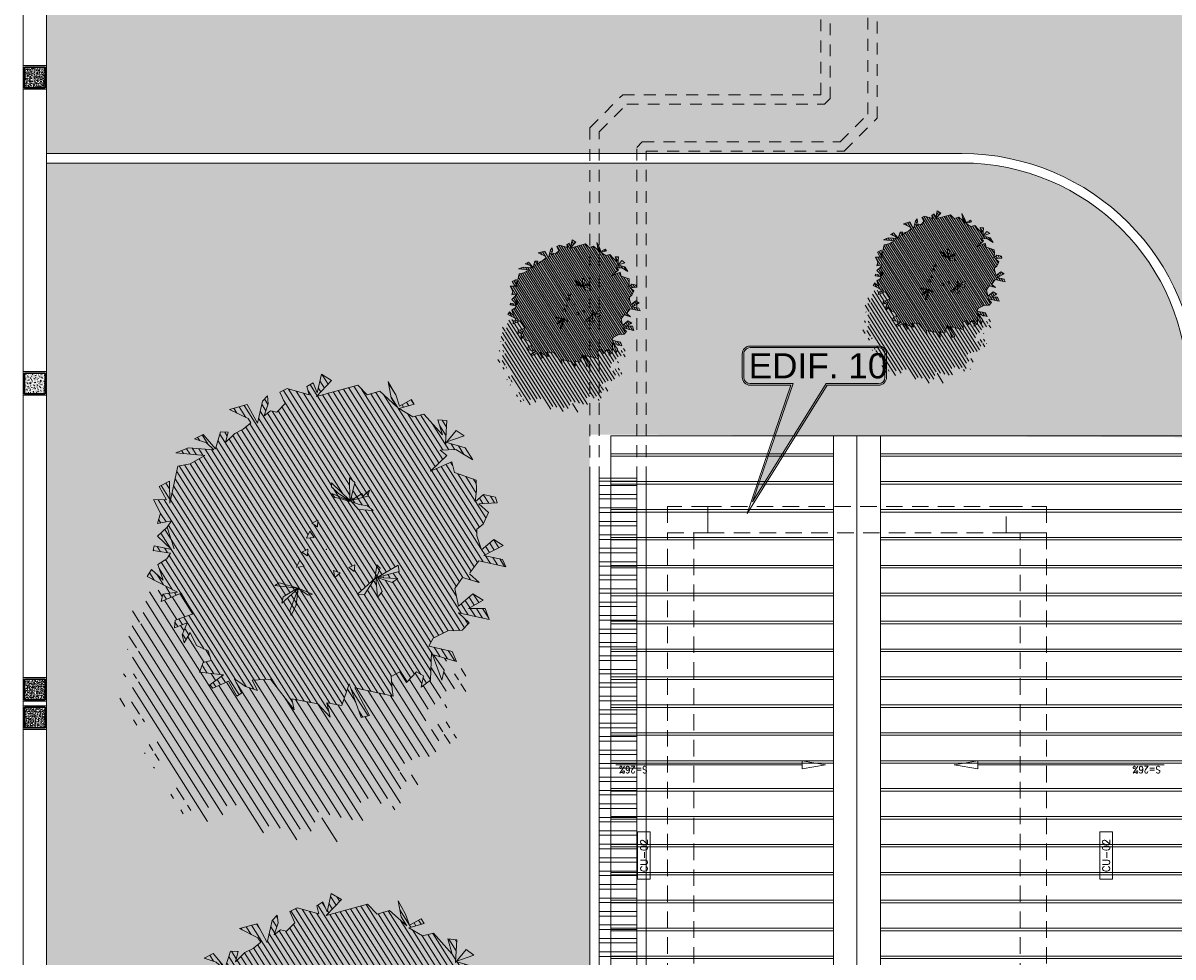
# Model space of a CAD drawing. Header units: millimetres. Extents: x -1567 to 968, y -503 to 481.
# Tile 118 of 145: x -498 to -486, y -114 to -104. Entities that reach past the tile are written whole.
import ezdxf
from ezdxf import colors
from ezdxf.entities.mleader import LeaderData, LeaderLine
from ezdxf.math import Vec2, Vec3

# ---------------------------------------------------------------- set-up
doc = ezdxf.new("R2010")
doc.units = ezdxf.units.MM
for name, pattern in [('01 nivel$0$HIDDEN2', [0.1875, 0.125, -0.0625]), ('DASHED2', [0.375, 0.25, -0.125]), ('Dot & Dashed', [0.670277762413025, 0.352777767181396, -0.176388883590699, 0, -0.14111111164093]), ('HIDDEN', [0.375, 0.25, -0.125])]:
    doc.linetypes.add(name, pattern=pattern)
doc.layers.get('0').update_dxf_attribs({"lineweight": 0})
for name, color, linetype, lineweight in [('.', 7, 'Continuous', 0), ('0_COLUMNA ACHURADO', 1, 'Continuous', 30), ('0_MUROS 1', 152, 'Continuous', 5), ('0_PROYECCIONES 1', 1, 'DASHED2', 5), ('0_TEXTOS 4', 104, 'Continuous', 9), ('CUADRICULA', 19, 'Continuous', 0), ('CUNETAS', 5, 'Continuous', 0), ('textura', 250, 'Continuous', 0), ('TRAZO', 2, 'Continuous', 5), ('vegetacion', 66, 'Continuous', 0)]:
    doc.layers.add(name, color=color, linetype=linetype, lineweight=lineweight)
doc.layers.add('250', color=250, linetype='Continuous')
doc.layers.add('251', color=251, linetype='Continuous')
doc.layers.add('Hatch Jardin', color=64, linetype='Continuous', lineweight=0, true_color=0x729900)
doc.styles.get("Standard").update_dxf_attribs({"font": 'arial.ttf'})
doc.styles.add('TIPO ROMANS', font='romans.shx')

# ---------------------------------------------------------------- blocks, each defined once
blk = doc.blocks.new('NO')
at = {"lineweight": 0, "true_color": 0x4f743e}
h = blk.add_hatch(dxfattribs=at)
h.set_pattern_fill('ANSI31', color=87, scale=0.05, style=0)
h.set_pattern_definition([(45, (0, 0), (-0.1122532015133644, 0.1122532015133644), [])])
h.paths.add_polyline_path([(4.155380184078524, 2.059777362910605), (5.052712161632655, 1.942906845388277), (4.701581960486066, 2.176647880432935), (3.92129338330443, 2.293518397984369), (4.194394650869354, 2.449345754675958), (4.584538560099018, 2.488302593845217), (4.350452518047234, 2.68308678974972), (3.882278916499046, 2.332475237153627), (3.843264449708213, 2.877870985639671), (3.60917764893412, 2.916827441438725), (3.619890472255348, 2.591038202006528), (3.399877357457, 2.927892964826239), (3.180018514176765, 3.111611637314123), (2.989187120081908, 3.352622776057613), (3.101989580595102, 3.462223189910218), (3.722562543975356, 3.616248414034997), (3.223867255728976, 3.879873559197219), (2.789874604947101, 3.384309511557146), (2.789874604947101, 4.085532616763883), (2.672831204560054, 4.280316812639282), (2.594802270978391, 4.046575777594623), (2.633816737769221, 3.657007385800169), (2.477758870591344, 3.85179158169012), (2.282686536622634, 3.85179158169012), (2.08761420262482, 4.163446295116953), (2.321701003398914, 4.475101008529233), (2.126628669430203, 4.630928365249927), (1.424368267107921, 4.591971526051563), (1.541411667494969, 4.825712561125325), (1.385353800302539, 4.981539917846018), (1.190282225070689, 4.708842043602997), (1.190282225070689, 5.293194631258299), (0.8391520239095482, 5.176324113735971), (1.190282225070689, 4.591971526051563), (0.0198482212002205, 5.21528095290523), (-0.3312812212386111, 4.981539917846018), (-0.6824114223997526, 5.176324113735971), (-1.306642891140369, 4.825712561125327), (-1.072556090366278, 5.059453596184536), (-0.8774837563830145, 5.526935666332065), (-1.189599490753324, 5.176324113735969), (-1.384671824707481, 4.864669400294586), (-1.696787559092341, 5.13736727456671), (-1.813830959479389, 5.020496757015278), (-1.38467182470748, 4.786755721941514), (-1.852845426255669, 4.630928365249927), (-2.164960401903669, 4.786755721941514), (-2.867220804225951, 4.280316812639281), (-2.633134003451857, 4.708842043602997), (-2.906235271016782, 4.747798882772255), (-3.023278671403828, 4.046575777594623), (-3.042194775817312, 4.084352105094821), (-3.647509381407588, 4.046575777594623), (-3.959625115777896, 3.734921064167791), (-3.37440887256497, 3.92970526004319), (-2.906235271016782, 3.812834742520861), (-3.140322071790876, 3.695964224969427), (-2.750177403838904, 3.111611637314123), (-3.335394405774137, 3.540136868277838), (-3.491452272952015, 3.228482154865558), (-4.193711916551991, 3.150568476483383), (-4.271740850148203, 2.838914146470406), (-4.310755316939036, 2.488302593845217), (-4.505827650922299, 2.761000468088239), (-4.895972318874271, 2.761000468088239), (-4.974001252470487, 2.605173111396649), (-4.427798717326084, 2.449345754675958), (-4.778928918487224, 2.254561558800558), (-4.700899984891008, 1.864993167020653), (-4.54484211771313, 1.67020897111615), (-4.583856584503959, 1.475424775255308), (-4.817943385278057, 1.085856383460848), (-5.130059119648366, 1.475424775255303), (-5.442174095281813, 1.35855425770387), (-4.934986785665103, 0.93002902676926), (-5.520203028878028, 0.93002902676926), (-5.676260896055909, 0.7352448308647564), (-4.817943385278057, 0.7352448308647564), (-4.613555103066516, 0.2862547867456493), (-4.97766288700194, 0.0842714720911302), (-4.431460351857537, 0.123228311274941), (-4.27540248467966, -0.2663396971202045), (-4.509489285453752, -0.772778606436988), (-4.860619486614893, -0.3052965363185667), (-5.211749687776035, -0.4221670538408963), (-4.821605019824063, -0.7727786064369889), (-5.328793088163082, -0.6559080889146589), (-5.523865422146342, -0.96756280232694), (-4.548503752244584, -0.9675628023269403), (-4.938648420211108, -1.201303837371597), (-4.782590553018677, -1.474001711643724), (-4.353431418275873, -1.590872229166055), (-3.963287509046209, -1.902526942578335), (-3.885258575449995, -2.175224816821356), (-4.6265326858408, -2.175224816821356), (-4.821605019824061, -2.447922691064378), (-4.05205331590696, -2.407479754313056), (-4.002301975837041, -2.331052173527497), (-4.158359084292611, -3.188102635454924), (-3.924273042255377, -3.460800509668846), (-3.924273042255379, -3.110188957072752), (-3.690186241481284, -3.032275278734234), (-3.456099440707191, -3.421843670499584), (-3.182998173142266, -3.149145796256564), (-2.948911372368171, -3.343929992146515), (-3.065954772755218, -3.73349800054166), (-3.143983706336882, -3.928282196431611), (-1.934535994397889, -3.928282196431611), (-2.558766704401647, -4.668462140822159), (-2.324680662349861, -4.785332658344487), (-1.739463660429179, -3.850368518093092), (-1.661434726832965, -4.551591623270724), (-1.193456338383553, -4.570520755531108), (-1.388333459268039, -4.980116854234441), (-0.9246409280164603, -4.666384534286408), (-0.1027377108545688, -4.684426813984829), (-0.2526019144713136, -5.001907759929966), (0.6697918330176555, -4.235143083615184), (1.215994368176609, -4.390970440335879), (0.9819075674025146, -4.663668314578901), (1.372052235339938, -4.624711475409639), (1.7621961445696, -4.468884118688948), (1.450081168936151, -4.858452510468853), (1.567124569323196, -4.975323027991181), (1.91825401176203, -4.585754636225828), (2.347413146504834, -4.897409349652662), (2.464456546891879, -4.819495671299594), (2.113326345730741, -4.429927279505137), (2.854601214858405, -4.507840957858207), (2.815586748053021, -4.196186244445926), (2.581499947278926, -4.079315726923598), (2.737557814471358, -3.806618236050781), (3.127702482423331, -3.728704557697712), (3.400802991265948, -3.378093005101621), (3.517846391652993, -3.728704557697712), (3.634889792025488, -3.494963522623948), (3.556860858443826, -3.105395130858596), (3.907991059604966, -3.339136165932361), (3.94700552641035, -3.105395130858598), (3.439817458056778, -2.793740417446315), (3.94700552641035, -2.248344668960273), (4.493208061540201, -2.637913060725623), (4.493208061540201, -2.40417202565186), (4.064048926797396, -2.248344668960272), (5.078424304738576, -1.975646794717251), (5.000395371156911, -1.741905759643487), (4.571236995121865, -1.975646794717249), (4.844338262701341, -1.547121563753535), (4.610251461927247, -1.313380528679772), (4.532222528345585, -1.118596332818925), (5.078424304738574, -1.157553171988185), (5.078424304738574, -1.001725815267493), (4.532222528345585, -1.001725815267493), (5.039409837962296, -0.690071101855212), (4.810881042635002, -0.3579066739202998), (4.721542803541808, -0.1348899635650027), (5.123565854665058, -0.3133031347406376), (5.101231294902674, 0.0212216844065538), (5.403842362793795, 0.384633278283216), (5.013697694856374, 0.4625469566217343), (5.325813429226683, 0.8131585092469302), (5.052712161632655, 1.046899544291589), (4.896654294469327, 0.3846332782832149), (4.896654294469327, 1.553338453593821), (4.545524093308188, 1.709165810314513)])
h.paths.add_polyline_path([(0.1556434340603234, 2.092473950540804), (0.1226248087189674, 1.97554900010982), (-0.1203667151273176, 1.822936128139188), (-0.5217917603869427, 1.665367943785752), (-0.5211378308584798, 1.668138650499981), (-0.575465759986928, 1.660070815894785), (-0.8413226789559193, 1.468009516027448), (-1.293733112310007, 1.542463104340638), (-1.086745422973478, 1.642088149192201), (-0.8292925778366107, 1.622376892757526), (-0.5754657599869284, 1.660070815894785), (-0.5373259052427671, 1.687623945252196), (-0.5447066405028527, 2.257581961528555), (-0.3572150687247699, 2.362681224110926), (-0.5178311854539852, 1.682148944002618)], flags=16)
h.paths.add_polyline_path([(0.4732491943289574, 0.743789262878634), (0.2821260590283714, 0.6670284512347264), (0.311210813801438, 0.8709263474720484)], flags=16)
h.paths.add_polyline_path([(0.4777985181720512, 0.4908713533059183), (0.5359693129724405, 0.2578455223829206), (0.305077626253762, 0.3239810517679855)], flags=16)
h.paths.add_polyline_path([(0.4162869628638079, -0.0733681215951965), (0.5783253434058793, -0.2005052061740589), (0.3872022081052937, -0.2772660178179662)], flags=16)
h.paths.add_polyline_path([(0.5828746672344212, -0.4534231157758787), (0.6410454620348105, -0.6864489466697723), (0.4101537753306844, -0.6203134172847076)], flags=16)
h.paths.add_polyline_path([(0.4447488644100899, -1.322289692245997), (0.8383181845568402, -1.873639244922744), (0.8361080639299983, -1.675614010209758), (0.462839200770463, -1.312352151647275), (0.4450257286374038, -1.319326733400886)], flags=16)
h.paths.add_polyline_path([(-0.4976208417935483, -0.540980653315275), (-0.5848763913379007, -0.7448785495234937), (-0.7178293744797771, -0.5673640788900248)], flags=16)
h.paths.add_polyline_path([(-0.9364520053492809, -0.3490639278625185), (-1.127575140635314, -0.425824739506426), (-1.098490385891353, -0.2219268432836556)], flags=16)
h.paths.add_polyline_path([(-1.820136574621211, -0.460912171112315), (-1.814937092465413, -0.4442567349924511), (-1.790663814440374, -0.5127081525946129), (-1.383343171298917, -1.09525534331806), (-1.599712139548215, -1.051197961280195), (-1.790663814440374, -0.5127081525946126), (-1.816731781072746, -0.4754259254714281), (-1.823545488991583, -0.4718319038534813), (-2.006669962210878, -1.058432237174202), (-2.104084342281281, -0.849388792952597), (-1.846851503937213, -0.4810223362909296), (-1.847898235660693, -0.4735843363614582), (-1.865057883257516, -0.4573308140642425), (-2.350149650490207, -0.506464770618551), (-2.497006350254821, -0.3414132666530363), (-1.870701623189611, -0.4519850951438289), (-1.88267756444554, -0.4406415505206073), (-2.484440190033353, -0.1232302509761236), (-2.411336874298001, 0.0601015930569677), (-1.882677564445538, -0.4406415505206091), (-1.856377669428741, -0.4545139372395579)], flags=16)
at = {"layer": '251', "lineweight": 0}
h = blk.add_hatch(dxfattribs=at)
h.set_pattern_fill('ANSI31', color=256, scale=0.08, style=0)
h.set_pattern_definition([(45, (0, 0), (-0.179605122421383, 0.1796051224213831), [])])
h.paths.add_polyline_path([(1.567124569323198, -4.975323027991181), (1.450081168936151, -4.85845251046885), (1.7621961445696, -4.468884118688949), (1.372052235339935, -4.624711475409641), (0.9819075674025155, -4.663668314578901), (1.215994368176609, -4.390970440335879), (0.6697918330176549, -4.235143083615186), (-0.252601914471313, -5.001907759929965), (-0.1027377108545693, -4.684426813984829), (-0.9246409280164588, -4.666384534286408), (-1.388333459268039, -4.98011685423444), (-1.193456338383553, -4.570520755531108), (-1.661434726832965, -4.551591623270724), (-1.739463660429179, -3.850368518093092), (-2.324680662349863, -4.785332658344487), (-2.558766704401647, -4.668462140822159), (-1.934535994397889, -3.928282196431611), (-3.143983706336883, -3.928282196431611), (-3.065954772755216, -3.733498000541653), (-2.948911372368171, -3.343929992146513), (-3.182998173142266, -3.149145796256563), (-3.456099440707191, -3.421843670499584), (-3.690186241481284, -3.032275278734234), (-3.924273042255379, -3.110188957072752), (-3.924273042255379, -3.460800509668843), (-4.158359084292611, -3.188102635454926), (-4.002301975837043, -2.3310521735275), (-4.509489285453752, -3.110188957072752), (-4.509489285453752, -2.798534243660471), (-4.080330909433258, -2.40896585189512), (-4.504452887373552, -2.43125511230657), (-4.5285985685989, -2.55180519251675), (-4.762685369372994, -2.941373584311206), (-5.074801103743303, -2.551805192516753), (-5.386916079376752, -2.668675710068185), (-4.879728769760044, -3.097200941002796), (-5.464945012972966, -3.097200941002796), (-5.621002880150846, -3.291985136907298), (-4.762685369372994, -3.291985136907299), (-4.567613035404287, -3.720510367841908), (-4.918743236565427, -3.91529456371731), (-4.372540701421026, -3.876337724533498), (-4.216482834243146, -4.265905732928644), (-4.450569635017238, -4.772344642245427), (-4.80169983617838, -4.304862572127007), (-5.152830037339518, -4.421733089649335), (-4.762685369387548, -4.772344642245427), (-5.269873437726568, -4.655474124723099), (-5.464945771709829, -4.96712883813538), (-4.489584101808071, -4.96712883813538), (-4.879728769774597, -5.200869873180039), (-4.723670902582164, -5.473567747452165), (-4.294511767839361, -5.590438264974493), (-3.904367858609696, -5.902092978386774), (-3.826338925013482, -6.174790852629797), (-4.567613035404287, -6.174790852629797), (-4.762685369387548, -6.447488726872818), (-4.021411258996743, -6.408531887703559), (-4.45056963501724, -6.79810027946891), (-4.450569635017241, -7.109754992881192), (-3.943382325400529, -6.330618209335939), (-4.099439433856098, -7.187668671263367), (-3.865353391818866, -7.460366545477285), (-3.865353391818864, -7.109754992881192), (-3.631266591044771, -7.031841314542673), (-3.397179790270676, -7.421409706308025), (-3.124078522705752, -7.148711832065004), (-2.889991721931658, -7.343496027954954), (-3.007035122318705, -7.733064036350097), (-3.085064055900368, -7.927848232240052), (-1.875616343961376, -7.927848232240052), (-2.499847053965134, -8.668028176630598), (-2.265761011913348, -8.784898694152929), (-1.680544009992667, -7.849934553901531), (-1.602515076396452, -8.551157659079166), (-1.134536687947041, -8.570086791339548), (-1.329413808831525, -8.97968289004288), (-0.8657212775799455, -8.66595057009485), (-0.0438180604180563, -8.68399284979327), (-0.1936822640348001, -9.001473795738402), (0.728711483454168, -8.234709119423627), (1.274914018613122, -8.390536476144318), (1.040827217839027, -8.663234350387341), (1.430971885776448, -8.624277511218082), (1.821115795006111, -8.468450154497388), (1.509000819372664, -8.858018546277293), (1.62604421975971, -8.974889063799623), (1.977173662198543, -8.585320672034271), (2.406332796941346, -8.896975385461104), (2.523376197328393, -8.819061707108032), (2.172245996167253, -8.429493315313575), (2.913520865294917, -8.507406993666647), (2.874506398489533, -8.195752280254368), (2.640419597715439, -8.078881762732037), (2.79647746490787, -7.806184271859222), (3.186622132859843, -7.728270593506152), (3.459722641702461, -7.377659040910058), (3.576766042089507, -7.728270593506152), (3.693809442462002, -7.494529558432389), (3.61578050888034, -7.104961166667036), (3.96691071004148, -7.338702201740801), (4.005925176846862, -7.104961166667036), (3.498737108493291, -6.793306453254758), (4.005925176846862, -6.247910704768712), (4.552127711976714, -6.637479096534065), (4.552127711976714, -6.403738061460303), (4.122968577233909, -6.247910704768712), (5.137343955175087, -5.975212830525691), (5.059315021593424, -5.741471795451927), (4.630156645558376, -5.975212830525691), (4.903257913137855, -5.546687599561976), (4.669171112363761, -5.312946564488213), (4.591142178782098, -5.118162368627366), (5.137343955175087, -5.157119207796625), (5.137343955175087, -5.001291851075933), (4.591142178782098, -5.001291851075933), (5.098329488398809, -4.689637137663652), (4.869800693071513, -4.357472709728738), (4.780462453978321, -4.134455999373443), (5.182485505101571, -4.312869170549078), (5.160150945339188, -3.978344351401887), (5.462762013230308, -3.614932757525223), (5.072617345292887, -3.537019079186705), (5.384733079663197, -3.186407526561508), (5.111631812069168, -2.95266649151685), (4.95557394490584, -3.614932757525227), (4.95557394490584, -2.446227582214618), (4.604443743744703, -2.290400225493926), (4.443989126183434, -2.146204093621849), (4.064048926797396, -2.248344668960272), (4.493208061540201, -2.404172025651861), (4.493208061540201, -2.637913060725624), (3.94700552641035, -2.248344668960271), (3.439817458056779, -2.793740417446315), (3.94700552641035, -3.105395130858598), (3.907991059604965, -3.339136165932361), (3.556860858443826, -3.105395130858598), (3.63488979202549, -3.494963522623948), (3.517846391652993, -3.728704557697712), (3.400802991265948, -3.378093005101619), (3.127702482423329, -3.728704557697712), (2.737557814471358, -3.806618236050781), (2.581499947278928, -4.079315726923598), (2.815586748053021, -4.196186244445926), (2.854601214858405, -4.507840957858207), (2.11332634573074, -4.429927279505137), (2.46445654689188, -4.819495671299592), (2.347413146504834, -4.897409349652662), (1.91825401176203, -4.585754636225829)])
at = {"layer": '250', "lineweight": 0}
for points in [[(-4.622871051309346, 0.3067195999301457), (-4.817943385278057, 0.7352448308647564), (-5.676260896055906, 0.7352448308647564), (-5.520203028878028, 0.93002902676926), (-4.934986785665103, 0.93002902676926), (-5.442174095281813, 1.35855425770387), (-5.130059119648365, 1.475424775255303), (-4.817943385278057, 1.085856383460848), (-4.583856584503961, 1.475424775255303), (-4.544842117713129, 1.67020897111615), (-4.700899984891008, 1.864993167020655), (-4.778928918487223, 2.254561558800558), (-4.427798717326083, 2.449345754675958), (-4.974001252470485, 2.605173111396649), (-4.895972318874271, 2.761000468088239), (-4.505827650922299, 2.761000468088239), (-4.310755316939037, 2.488302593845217), (-4.271740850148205, 2.838914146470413), (-4.19371191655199, 3.150568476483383), (-3.491452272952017, 3.228482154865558), (-3.335394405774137, 3.540136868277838), (-2.750177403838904, 3.111611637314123), (-3.140322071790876, 3.695964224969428), (-2.906235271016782, 3.812834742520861), (-3.37440887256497, 3.92970526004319), (-3.959625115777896, 3.734921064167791), (-3.647509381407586, 4.046575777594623), (-3.023278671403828, 4.085532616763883), (-3.530465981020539, 4.397187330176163), (-3.257365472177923, 4.514057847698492), (-3.023278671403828, 4.046575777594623), (-2.906235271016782, 4.747798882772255), (-2.633134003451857, 4.708842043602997), (-2.867220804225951, 4.280316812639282), (-2.164960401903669, 4.786755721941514), (-1.852845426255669, 4.630928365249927), (-1.38467182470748, 4.786755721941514), (-1.813830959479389, 5.020496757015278), (-1.696787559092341, 5.13736727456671), (-1.38467182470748, 4.864669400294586), (-1.189599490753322, 5.176324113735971), (-0.8774837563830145, 5.526935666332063), (-1.072556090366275, 5.059453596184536), (-1.30664289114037, 4.825712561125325), (-0.6824114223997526, 5.176324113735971), (-0.331281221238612, 4.981539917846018), (0.0198482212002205, 5.21528095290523), (1.190282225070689, 4.591971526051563), (0.8391520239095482, 5.176324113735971), (1.190282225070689, 5.293194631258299), (1.190282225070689, 4.708842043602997), (1.385353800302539, 4.981539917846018), (1.541411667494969, 4.825712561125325), (1.424368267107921, 4.591971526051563), (2.126628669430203, 4.630928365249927), (2.321701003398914, 4.475101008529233), (2.08761420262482, 4.163446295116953), (2.282686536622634, 3.85179158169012), (2.477758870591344, 3.85179158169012), (2.633816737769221, 3.657007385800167), (2.594802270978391, 4.046575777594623), (2.672831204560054, 4.280316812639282), (2.789874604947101, 4.085532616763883), (2.789874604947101, 3.384309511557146), (3.223867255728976, 3.879873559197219), (3.722562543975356, 3.616248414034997), (3.101989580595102, 3.462223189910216), (2.989187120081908, 3.352622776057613), (3.180018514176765, 3.111611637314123), (3.399877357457, 2.927892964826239), (3.619890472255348, 2.591038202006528), (3.60917764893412, 2.916827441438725), (3.843264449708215, 2.877870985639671), (3.882278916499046, 2.332475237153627), (4.350452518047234, 2.68308678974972), (4.584538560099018, 2.488302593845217), (4.194394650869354, 2.449345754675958), (3.92129338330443, 2.293518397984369), (4.701581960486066, 2.176647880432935), (5.052712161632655, 1.942906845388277), (4.155380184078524, 2.059777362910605), (4.545524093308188, 1.709165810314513), (4.896654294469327, 1.553338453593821), (4.896654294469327, 0.384633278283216), (5.052712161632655, 1.046899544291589), (5.325813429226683, 0.8131585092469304), (5.013697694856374, 0.4625469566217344), (5.403842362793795, 0.384633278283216), (5.101231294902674, 0.0212216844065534), (5.123565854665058, -0.3133031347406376), (4.721542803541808, -0.1348899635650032), (4.810881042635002, -0.357906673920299)], [(-0.5163373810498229, 1.650181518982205), (-0.2228793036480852, 1.683458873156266), (-0.0489116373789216, 1.666158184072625), (0.0745894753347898, 1.768193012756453), (-0.5108352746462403, 1.669668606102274), (-0.120366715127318, 1.822936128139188), (0.1226248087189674, 1.97554900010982), (0.1556434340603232, 2.092473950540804), (-0.5178311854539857, 1.682148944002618), (-0.3572150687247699, 2.362681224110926), (-0.5447066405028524, 2.257581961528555), (-0.5373259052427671, 1.687623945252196), (-0.841322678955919, 1.468009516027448), (-1.293733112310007, 1.542463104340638), (-1.086745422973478, 1.642088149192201), (-0.8292925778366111, 1.622376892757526), (-0.5108352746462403, 1.669668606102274), (-1.036193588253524, 1.932869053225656), (-1.045152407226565, 2.124679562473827), (-0.8802278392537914, 1.889074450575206), (-0.8457164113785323, 1.974030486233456), (-0.563818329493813, 1.705579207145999)], [(-0.2526019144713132, -5.001907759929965), (-0.1027377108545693, -4.684426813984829), (-0.9246409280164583, -4.666384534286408), (-1.388333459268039, -4.98011685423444), (-1.193456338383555, -4.570520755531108), (-1.661434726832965, -4.551591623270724), (-1.739463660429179, -3.850368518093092), (-2.324680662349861, -4.785332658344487), (-2.558766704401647, -4.668462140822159), (-1.934535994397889, -3.928282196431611), (-3.143983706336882, -3.928282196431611), (-3.065954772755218, -3.73349800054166), (-2.948911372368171, -3.343929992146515), (-3.182998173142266, -3.149145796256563), (-3.456099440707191, -3.421843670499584), (-3.690186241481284, -3.032275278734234), (-3.924273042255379, -3.110188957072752), (-3.924273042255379, -3.460800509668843), (-4.158359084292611, -3.188102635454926), (-4.002301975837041, -2.331052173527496), (-4.509489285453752, -3.110188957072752), (-4.509489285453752, -2.79853424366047), (-4.080330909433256, -2.40896585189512), (-4.821605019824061, -2.447922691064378), (-4.6265326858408, -2.175224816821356), (-3.885258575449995, -2.175224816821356), (-3.963287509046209, -1.902526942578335), (-4.353431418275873, -1.590872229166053), (-4.782590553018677, -1.474001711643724), (-4.938648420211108, -1.201303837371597), (-4.548503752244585, -0.96756280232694), (-5.523865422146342, -0.96756280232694), (-5.32879308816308, -0.6559080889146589), (-4.821605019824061, -0.7727786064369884), (-5.211749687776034, -0.4221670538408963), (-4.860619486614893, -0.3052965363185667), (-4.509489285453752, -0.7727786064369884), (-4.275402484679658, -0.2663396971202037), (-4.431460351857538, 0.123228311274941), (-4.97766288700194, 0.08427147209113), (-4.6265326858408, 0.2790556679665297)], [(-1.862583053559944, -0.4570801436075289), (-2.350149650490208, -0.5064647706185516), (-2.49700635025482, -0.3414132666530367), (-1.831417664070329, -0.4589205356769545), (-2.104084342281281, -0.849388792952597), (-2.006669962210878, -1.058432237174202), (-1.814937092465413, -0.4442567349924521), (-1.599712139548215, -1.051197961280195), (-1.383343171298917, -1.09525534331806), (-1.816731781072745, -0.4754259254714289), (-2.484440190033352, -0.1232302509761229), (-2.411336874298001, 0.0601015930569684), (-1.847898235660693, -0.4735843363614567), (-1.89227985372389, -0.1582117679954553), (-1.762228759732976, -0.0720694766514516), (-1.800251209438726, -0.4607621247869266)], [(4.454193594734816, -0.9627689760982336), (4.810881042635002, -0.357906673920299), (5.039409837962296, -0.690071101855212), (4.532222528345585, -1.001725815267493), (5.078424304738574, -1.001725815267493), (5.078424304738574, -1.157553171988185), (4.532222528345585, -1.118596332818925), (4.610251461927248, -1.313380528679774), (4.844338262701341, -1.547121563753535), (4.571236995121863, -1.975646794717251), (5.000395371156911, -1.741905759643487), (5.078424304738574, -1.975646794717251), (4.064048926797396, -2.248344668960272), (4.493208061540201, -2.40417202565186), (4.493208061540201, -2.637913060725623), (3.94700552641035, -2.248344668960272), (3.439817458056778, -2.793740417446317), (3.94700552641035, -3.105395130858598), (3.907991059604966, -3.339136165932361), (3.556860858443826, -3.105395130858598), (3.634889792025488, -3.494963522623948), (3.517846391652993, -3.728704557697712), (3.400802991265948, -3.378093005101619), (3.127702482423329, -3.728704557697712), (2.737557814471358, -3.806618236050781), (2.581499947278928, -4.079315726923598), (2.815586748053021, -4.196186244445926), (2.854601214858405, -4.507840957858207), (2.11332634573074, -4.429927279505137), (2.46445654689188, -4.819495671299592), (2.347413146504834, -4.897409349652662), (1.91825401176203, -4.585754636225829), (1.567124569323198, -4.975323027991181), (1.450081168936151, -4.85845251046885), (1.7621961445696, -4.468884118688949), (1.372052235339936, -4.624711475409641), (0.9819075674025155, -4.663668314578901), (1.215994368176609, -4.390970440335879), (0.6697918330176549, -4.235143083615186), (-0.2526019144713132, -5.001907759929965)], [(0.4461342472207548, -1.296095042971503), (0.8361080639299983, -1.675614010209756), (0.8383181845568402, -1.873639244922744), (0.4339458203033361, -1.30715575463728), (0.5508114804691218, -2.034555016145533), (0.4738075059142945, -2.182230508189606), (0.3973715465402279, -1.829314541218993), (0.445025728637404, -1.319326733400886), (0.1004615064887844, -1.454235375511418), (-0.0247302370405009, -1.390050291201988), (0.4455799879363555, -1.307710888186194), (1.053268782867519, -1.2784957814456), (1.164610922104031, -1.388589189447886), (0.4799234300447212, -1.320991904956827)]]:
    blk.add_lwpolyline(points, dxfattribs=at)
for points in [[(0.4732491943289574, 0.743789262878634), (0.2821260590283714, 0.6670284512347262), (0.3112108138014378, 0.8709263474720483)], [(0.3050776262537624, 0.3239810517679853), (0.477798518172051, 0.4908713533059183), (0.5359693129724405, 0.2578455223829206)], [(-0.9364520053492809, -0.3490639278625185), (-1.127575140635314, -0.4258247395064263), (-1.098490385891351, -0.2219268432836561)], [(0.5783253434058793, -0.2005052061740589), (0.3872022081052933, -0.2772660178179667), (0.4162869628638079, -0.0733681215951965)], [(-0.7178293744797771, -0.5673640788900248), (-0.4976208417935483, -0.540980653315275), (-0.5848763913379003, -0.7448785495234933)], [(0.4101537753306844, -0.6203134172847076), (0.582874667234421, -0.4534231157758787), (0.6410454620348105, -0.6864489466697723)]]:
    blk.add_lwpolyline(points, close=True, dxfattribs=at)
blk.add_point((-0.1392974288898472, 0.0480636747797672), dxfattribs=at)
blk = doc.blocks.new('dsfd')
at = {"layer": '.', "true_color": 0xffffff, "transparency": 33554687}
h = blk.add_hatch(color=7, dxfattribs=at)
h.dxf.hatch_style = 1
h.paths.add_polyline_path([(333301.0459723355, 9094259.161329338, 0.4142135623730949), (333300.8419723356, 9094259.365329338), (333299.478153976, 9094259.36532934), (333300.7642839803, 9094263.123035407), (333298.4322020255, 9094259.36532934), (333296.766371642, 9094259.365329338, 0.4142135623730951), (333296.5623716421, 9094259.161329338), (333296.5623716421, 9094258.427648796, 0.4142135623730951), (333296.766371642, 9094258.223648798), (333300.8419723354, 9094258.223648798, 0.4142135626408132), (333301.0459723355, 9094258.427648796)])
at = {"layer": 'TRAZO', "color": 242, "true_color": 0xcd2027}
for p, q in [((333298.3987322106, 9094259.41632934), (333296.7663716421, 9094259.41632934)), ((333300.8419723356, 9094259.41632934), (333299.5539163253, 9094259.41632934)), ((333296.5113716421, 9094259.161329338), (333296.5113716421, 9094258.427648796)), ((333301.0969723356, 9094258.427648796), (333301.0969723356, 9094259.161329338)), ((333296.7663716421, 9094258.223648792), (333300.8419723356, 9094258.223648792)), ((333296.7663716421, 9094258.172648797), (333300.8419723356, 9094258.172648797))]:
    blk.add_line(p, q, dxfattribs=at)
for points in [[(333299.5539163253, 9094259.41632934), (333300.9405419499, 9094263.493060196), (333298.3987322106, 9094259.41632934)], [(333300.8419723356, 9094259.36532934), (333299.478153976, 9094259.36532934), (333300.7642839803, 9094263.123035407), (333298.4322020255, 9094259.36532934), (333296.7663716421, 9094259.36532934)]]:
    blk.add_lwpolyline(points, dxfattribs=at)
for points in [[(333296.7663716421, 9094259.365329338, 0.4142135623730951), (333296.5623716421, 9094259.161329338), (333296.5623716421, 9094258.427648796, 0.4142135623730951), (333296.7663716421, 9094258.223648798)], [(333300.8419723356, 9094258.223648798, 0.4142135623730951), (333301.0459723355, 9094258.427648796), (333301.0459723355, 9094259.161329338, 0.4142135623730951), (333300.8419723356, 9094259.365329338)]]:
    blk.add_lwpolyline(points, format="xyb", dxfattribs=at)
for centre, start, end in [((333296.7663716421, 9094259.161329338), 90, 180), ((333300.8419723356, 9094259.161329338), 0, 90), ((333296.7663716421, 9094258.427648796), 180, 270), ((333300.8419723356, 9094258.427648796), 270, 0)]:
    blk.add_arc(centre, 0.255, start, end, dxfattribs=at)
blk = doc.blocks.new('GAR')
at = {"lineweight": 0, "transparency": 33554623}
h = blk.add_hatch(dxfattribs=at)
h.set_pattern_fill('AR-CONC', color=1, scale=0.00019, angle=90.00000000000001)
h.set_pattern_definition([(140, (0, 0), (0.0030284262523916, 0.0346150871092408), [0.0036195, -0.0398145]), (85.00000000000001, (0, 0), (-0.0363008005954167, -0.0066962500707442), [0.0028956, -0.0318517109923]), (190.4514447, (0.000252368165, 0.00288458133), (-0.0332723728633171, 0.0279188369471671), [0.003076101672, -0.033837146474]), (136.1842, (-0.009652, 0), (0.0079880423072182, 0.0515050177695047), [0.00542925, -0.05972175]), (186.63555761, (-0.008986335, 0.004292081), (-0.0470109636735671, 0.0451067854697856), [0.0046141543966, -0.0507557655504]), (81.18415117, (-0.009652, 0), (-0.0470109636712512, 0.0451067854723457), [0.0043433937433, -0.0477773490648]), (111, (-0.007239, 0.004826), (0.0194303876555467, 0.0288067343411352), [0.0036195, -0.0398145]), (56.00000000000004, (-0.007239, 0.004826), (-0.0349957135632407, 0.011742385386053), [0.0028956, -0.0318516]), (161.451445, (-0.005619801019, 0.007226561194), (-0.015565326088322, 0.0405491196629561), [0.003076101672, -0.033837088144]), (127.5, (0, 0), (-0.0160654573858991, 0.0005868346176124), [0, -0.03146552, 0, -0.0323342, 0, -0.03197225]), (97.5, (0, 0), (-0.0190343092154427, 0.0126957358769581), [0, -0.01843532, 0, -0.03074162, 0, -0.01218565]), (57.50000000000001, (0, -0.01076198), (0.001088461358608, 0.0257622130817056), [0, -0.012065, 0, -0.0376428, 0, -0.0499491]), (47.5, (0, -0.01558798), (-0.0048310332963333, 0.0281445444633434), [0, -0.0156845, 0, -0.02499868, 0, -0.0354711])])
h.paths.add_polyline_path([(19.60822676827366, 126.7165921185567), (19.60822676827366, 126.4965921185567), (19.82822676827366, 126.4965921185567), (19.82822676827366, 126.7165921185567)])
at = {"layer": '0_COLUMNA ACHURADO', "lineweight": 5}
blk.add_lwpolyline([(19.59322676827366, 126.7315921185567), (19.84322676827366, 126.7315921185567), (19.84322676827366, 126.4815921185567), (19.59322676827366, 126.4815921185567)], close=True, dxfattribs=at)
at = {"layer": '0_COLUMNA ACHURADO'}
blk.add_lwpolyline([(19.60822676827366, 126.7165921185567), (19.82822676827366, 126.7165921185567), (19.82822676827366, 126.4965921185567), (19.60822676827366, 126.4965921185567)], close=True, dxfattribs=at)
blk = doc.blocks.new('DRENAJES TECHOS')
at = {"layer": '.', "lineweight": 0, "true_color": 0xc7c8ca}
h = blk.add_hatch(dxfattribs=at)
h.set_pattern_fill('ANSI32', color=9, scale=0.015, angle=135)
h.set_pattern_definition([(180, (-560.8607141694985, -281.1253638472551), (0, -0.142875), []), (180, (-560.9083391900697, -281.077738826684), (0, -0.142875), [])])
h.paths.add_polyline_path([(-563.2154974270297, -328.0377699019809), (-563.2154974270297, -342.3046355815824), (-562.8154974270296, -342.1389501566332), (-562.8154974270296, -328.0377699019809)])
at = {"color": 9, "linetype": '01 nivel$0$HIDDEN2', "lineweight": 0, "true_color": 0xc7c8ca}
for p, q in [((-563.3154974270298, -324.3164227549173), (-563.3154974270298, -328.0377699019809)), ((-563.2154974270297, -328.0377699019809), (-563.2154974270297, -324.3578441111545)), ((-562.8154974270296, -328.0377699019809), (-562.8154974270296, -324.5235295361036)), ((-562.7154974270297, -328.0377699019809), (-562.7154974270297, -324.564950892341))]:
    blk.add_line(p, q, dxfattribs=at)
for points in [[(-563.3154974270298, -324.3164227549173), (-562.9640255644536, -323.964950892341), (-560.8607141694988, -323.964950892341), (-560.8607141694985, -314.7703638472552)], [(-562.9226042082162, -324.064950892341), (-560.8192928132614, -324.064950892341), (-560.7607141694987, -324.0063722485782), (-560.7607141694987, -314.7703638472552)], [(-562.7569187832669, -324.464950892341), (-560.6536073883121, -324.464950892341), (-560.3607141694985, -324.1720576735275), (-560.3607141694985, -314.7703638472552)], [(-562.7154974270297, -324.564950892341), (-560.6121860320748, -324.564950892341), (-560.2607141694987, -324.2134790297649), (-560.2607141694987, -314.7703638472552)]]:
    blk.add_lwpolyline(points, dxfattribs=at)
at = {"color": 9, "lineweight": 0, "true_color": 0xc7c8ca}
blk.add_lwpolyline([(-563.2154974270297, -328.0377699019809), (-562.8154974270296, -328.0377699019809), (-562.8154974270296, -342.1389501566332), (-563.2154974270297, -342.3046355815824)], close=True, dxfattribs=at)
at = {"layer": 'CUNETAS', "color": 9, "linetype": '01 nivel$0$HIDDEN2', "lineweight": 0, "true_color": 0xc7c8ca}
for p, q in [((-563.2154974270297, -324.3578441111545), (-562.9226042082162, -324.064950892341)), ((-562.8154974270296, -324.5235295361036), (-562.7569187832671, -324.464950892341)), ((-562.7154974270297, -324.589950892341), (-562.7154974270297, -324.564950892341))]:
    blk.add_line(p, q, dxfattribs=at)
at = {"layer": 'CUNETAS', "color": 9, "lineweight": 0, "true_color": 0xc7c8ca}
for p, q in [((-563.3154974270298, -328.0377699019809), (-563.3154974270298, -342.1975288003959)), ((-563.2154974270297, -328.0377699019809), (-563.2154974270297, -342.3046355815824)), ((-562.8154974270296, -328.0377699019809), (-562.8154974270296, -342.1389501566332)), ((-562.7154974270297, -328.0377699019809), (-562.7154974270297, -342.0975288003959))]:
    blk.add_line(p, q, dxfattribs=at)
blk = doc.blocks.new('_ClosedBlank')
at = {"color": 0, "linetype": 'ByBlock', "lineweight": -2}
for p, q in [((-1, 0.1666666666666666), (0, 0)), ((-1, 0.1666666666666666), (-1, -0.1666666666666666)), ((0, 0), (-1, -0.1666666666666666))]:
    blk.add_line(p, q, dxfattribs=at)
blk = doc.blocks.new('L_ETQ_AMBIENTE')
blk.add_lwpolyline([(-0.25, 0.0899999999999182), (0.2500000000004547, 0.0899999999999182), (0.2500000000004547, -0.0450000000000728), (-0.25, -0.0450000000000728)], close=True)
blk = doc.blocks.new('TECHO DE SERVICIOS GENERALES')
at = {"layer": 'textura', "true_color": 0x909192}
h = blk.add_hatch(dxfattribs=at)
h.set_pattern_fill('JIS_LC_8A', color=252, scale=0.038, angle=405)
h.set_pattern_definition([(90, (35.69668718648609, -10.77526772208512), (-0.2964, 1e-16), []), (90, (35.72355724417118, -10.74839766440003), (-0.2964, 1e-16), [])])
h.paths.add_polyline_path([(348319.3781708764, 9281938.965114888), (348304.7981721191, 9281938.965114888), (348304.7981721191, 9281945.295114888), (348319.3781708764, 9281945.295114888)])
h.paths.add_polyline_path([(348304.7981721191, 9281942.429936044), (348304.7981721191, 9281942.679936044), (348319.3781708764, 9281942.679936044), (348319.3781708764, 9281942.429936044)], flags=17)
h.paths.add_polyline_path([(348304.7981721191, 9281942.679936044), (348304.7981721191, 9281942.929936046), (348319.3781708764, 9281942.929936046), (348319.3781708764, 9281942.679936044)], flags=17)
at = {"layer": '0_MUROS 1'}
for points in [[(348319.3781708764, 9281938.965114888), (348304.7981721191, 9281938.965114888), (348304.7981721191, 9281945.295114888), (348319.3781708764, 9281945.295114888)], [(348304.7981721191, 9281942.679936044), (348304.7981721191, 9281942.929936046), (348319.3781708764, 9281942.929936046), (348319.3781708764, 9281942.679936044)], [(348304.7981721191, 9281942.429936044), (348304.7981721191, 9281942.679936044), (348319.3781708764, 9281942.679936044), (348319.3781708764, 9281942.429936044)]]:
    blk.add_lwpolyline(points, close=True, dxfattribs=at)
at = {"layer": '0_PROYECCIONES 1', "ltscale": 0.7}
for points in [[(348313.3281708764, 9281944.695114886), (348318.3481708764, 9281944.695114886), (348318.3481708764, 9281944.415114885), (348313.3281708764, 9281944.415114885)], [(348318.3481708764, 9281944.265114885), (348318.6281708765, 9281944.265114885), (348318.6281708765, 9281944.694756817), (348318.3481708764, 9281944.694756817)], [(348318.3481708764, 9281941.095114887), (348318.6281708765, 9281941.095114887), (348318.6281708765, 9281944.265114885), (348318.3481708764, 9281944.265114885)], [(348318.3481708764, 9281941.095114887), (348318.6281708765, 9281941.095114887), (348318.6281708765, 9281940.664757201), (348318.3481708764, 9281940.664757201)], [(348313.3281708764, 9281940.945114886), (348318.3481708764, 9281940.945114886), (348318.3481708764, 9281940.664757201), (348313.3281708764, 9281940.664757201)]]:
    blk.add_lwpolyline(points, close=True, dxfattribs=at)
at = {"layer": '0_TEXTOS 4', "xscale": -1}
for p in [(348314.9217354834, 9281944.923909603), (348314.9217354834, 9281940.010744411)]:
    blk.add_blockref('L_ETQ_AMBIENTE', p, dxfattribs=at)
at = {"layer": '0_TEXTOS 4', "char_height": 0.075, "width": 0.5000000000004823, "attachment_point": 2, "style": 'TIPO ROMANS'}
for insert in [(348314.9217354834, 9281944.982344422), (348314.9217354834, 9281940.069179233)]:
    blk.add_mtext('\\pxqc;CU-02', dxfattribs=dict(at, insert=insert))
at = {"layer": '0_TEXTOS 4', "linetype": 'Dot & Dashed', "ltscale": 0.5}
ml = blk.add_multileader_mtext('Standard', dxfattribs=at)
ml.set_content('{\\W0.85;S=26% }', color=256, style='TIPO ROMANS')
ml.set_leader_properties()
ml.set_arrow_properties(name='CLOSEDBLANK')
ml.build(insert=Vec2(0, 0))
ml.multileader.update_dxf_attribs({"text_left_attachment_type": 6, "text_right_attachment_type": 6, "dogleg_length": 0.1, "arrow_head_size": 0.25})
ctx = ml.context
ctx.base_point, ctx.char_height, ctx.arrow_head_size, ctx.landing_gap_size, ctx.plane_origin, ctx.plane_x_axis, ctx.plane_y_axis = Vec3(348315.8852522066, 9281944.867275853), 0.075, 0.25, 0.025, Vec3(348318.1932605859, 9281946.21481146), Vec3(-1e-16, 1), Vec3(-1, -1e-16)
ctx.left_attachment, ctx.right_attachment, ctx.text_align_type = 6, 6, 2
notes = []
notes.append((ctx, [(1, (1, 1, 0), (348315.8852522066, 9281944.767275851), (-1e-16, 1), 0.1, [(0, [(348315.8852522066, 9281943.014011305)], 0, [])])]))
ctx.mtext.insert, ctx.mtext.text_direction, ctx.mtext.rotation, ctx.mtext.width, ctx.mtext.defined_height, ctx.mtext.alignment, ctx.mtext.line_spacing_style, ctx.mtext.flow_direction = Vec3(348315.7952522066, 9281945.207990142), Vec3(-1e-16, 1), 1.570796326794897, 1.144309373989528, 0.2852445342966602, 3, 2, 5
ml = blk.add_multileader_mtext('Standard', dxfattribs=at)
ml.set_content('{\\W0.85;S=26% }', color=256, style='TIPO ROMANS')
ml.set_leader_properties()
ml.set_arrow_properties(name='CLOSEDBLANK')
ml.build(insert=Vec2(0, 0))
ml.multileader.update_dxf_attribs({"text_left_attachment_type": 6, "text_right_attachment_type": 6, "dogleg_length": 0.1, "arrow_head_size": 0.25})
ctx = ml.context
ctx.base_point, ctx.char_height, ctx.arrow_head_size, ctx.landing_gap_size, ctx.plane_origin, ctx.plane_x_axis, ctx.plane_y_axis = Vec3(348315.8852522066, 9281939.42688195), 0.075, 0.25, 0.025, Vec3(348318.1932605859, 9281938.445060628), Vec3(1e-16, 1), Vec3(-1, 1e-16)
ctx.left_attachment, ctx.right_attachment = 6, 6
notes.append((ctx, [(1, (1, 1, 0), (348315.8852522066, 9281939.892596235), (-1e-16, -1), 0.1, [(0, [(348315.8852522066, 9281941.645860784)], 0, [])])]))
ctx.mtext.insert, ctx.mtext.text_direction, ctx.mtext.rotation, ctx.mtext.width, ctx.mtext.defined_height, ctx.mtext.line_spacing_style, ctx.mtext.flow_direction = Vec3(348315.7952522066, 9281939.45188195), Vec3(1e-16, 1), 1.570796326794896, 1.144309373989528, 0.2852445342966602, 2, 5
for ctx, leaders in notes:
    for number, flags, end, landing, length, lines in leaders:
        leader = LeaderData()
        leader.index, (leader.has_last_leader_line, leader.has_dogleg_vector, leader.attachment_direction) = number, flags
        leader.last_leader_point, leader.dogleg_vector, leader.dogleg_length = Vec3(end), Vec3(landing), length
        for number, points, colour, breaks in lines:
            line = LeaderLine()
            line.index, line.vertices, line.color, line.breaks = number, Vec3.list(points), colors.encode_raw_color(colour), breaks
            leader.lines.append(line)
        ctx.leaders.append(leader)

msp = doc.modelspace()

# ---------------------------------------------------------------- hatches: boundary and pattern name
at = {"layer": '.', "true_color": 0x636466, "transparency": 33554559}
h = msp.add_hatch(dxfattribs=at)
h.set_pattern_fill('AR-SAND', color=251, scale=0.0087, angle=-90.00000000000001)
h.set_pattern_definition([(307.5, (-347735.5681414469, -9281814.340327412), (0.4257895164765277, 0.0139202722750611), [0, -0.3358895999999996, 0, -0.3756659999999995, 0, -0.3590924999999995]), (277.5, (-347735.5681414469, -9281814.340327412), (0.6236378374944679, -0.3910852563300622), [0, -0.1812035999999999, 0, -0.3027425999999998, 0, -0.1160144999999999]), (237.5, (-347735.5681414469, -9281814.06852201), (0.0012503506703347, -0.6881633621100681), [0, -0.1104899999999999, 0, -0.3977639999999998, 0, -0.5193029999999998]), (227.5, (-347735.5681414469, -9281814.06852201), (0.193948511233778, -0.6642941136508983), [0, -0.0552449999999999, 0, -0.2607563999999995, 0, -0.2983229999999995])])
edge = h.paths.add_edge_path()
edge.add_line((-476.8973786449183, -122.2910662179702), (-479.0334991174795, -122.2910666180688))
edge.add_line((-479.0334991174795, -122.2910666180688), (-479.399522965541, -121.9250427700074))
edge.add_line((-479.399522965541, -121.9250427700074), (-479.3995956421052, -109.443373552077))
edge.add_line((-479.3995956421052, -109.443373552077), (-479.3996095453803, -109.4433751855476))
edge.add_line((-479.3996095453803, -109.4433751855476), (-479.3996308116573, -96.37145581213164))
edge.add_line((-479.3996308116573, -96.37145581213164), (-484.6608162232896, -96.37145581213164))
edge.add_line((-484.6608162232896, -96.37145581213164), (-485.0122880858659, -96.01998394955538))
edge.add_line((-485.0122880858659, -96.01998394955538), (-485.0122880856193, -84.7860658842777))
edge.add_line((-485.0122880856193, -84.7860658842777), (-485.0122880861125, -55.2910529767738))
edge.add_line((-485.0122880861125, -55.2910529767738), (-477.6986459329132, -55.29106244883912))
edge.add_line((-477.6986459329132, -55.29106244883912), (-477.6986459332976, -47.39669108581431))
edge.add_line((-477.6986459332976, -47.39669108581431), (-489.831846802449, -47.39669108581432))
edge.add_line((-489.831846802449, -47.39669108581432), (-489.8318891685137, -95.61606425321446))
edge.add_line((-489.8318891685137, -95.61606425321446), (-493.8339757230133, -95.6160642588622))
edge.add_line((-493.8339757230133, -95.6160642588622), (-493.8339757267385, -100.0660642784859))
edge.add_line((-493.8339757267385, -100.0660642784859), (-498.033960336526, -100.0660643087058))
edge.add_line((-498.033960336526, -100.0660643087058), (-498.033960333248, -105.4356513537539))
edge.add_line((-498.033960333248, -105.4356513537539), (-488.3063078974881, -105.4356513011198))
edge.add_arc((-488.3063078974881, -107.9356468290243), 2.499995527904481, 0.03456154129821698, 90, ccw=False)
edge.add_line((-485.8063128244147, -107.9341388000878), (-485.8063171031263, -122.8732217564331))
edge.add_line((-485.8063171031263, -122.8732217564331), (-485.8063221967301, -124.6749303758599))
edge.add_arc((-486.8053598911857, -124.6741916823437), 0.9990379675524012, 269.9461821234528, 359.9576352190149, ccw=False)
edge.add_line((-486.8062982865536, -125.673229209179), (-494.5477022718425, -125.6734598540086))
edge.add_line((-494.5477022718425, -125.6734598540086), (-494.5477022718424, -137.6734598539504))
edge.add_line((-494.5477022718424, -137.6734598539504), (-486.8062982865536, -137.6734598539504))
edge.add_arc((-486.8057714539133, -138.6729351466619), 0.9994754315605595, -0.03008570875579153, 90.0302011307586, ccw=False)
edge.add_line((-485.8062961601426, -138.6734599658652), (-485.8062938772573, -141.1510410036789))
edge.add_line((-485.8062938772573, -141.1510410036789), (-479.1462766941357, -141.1510410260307))
edge.add_line((-479.1462766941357, -141.1510410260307), (-479.113617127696, -136.4680936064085))
edge.add_arc((-478.1162829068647, -136.5410624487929), 0.9999999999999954, 90, 175.8154742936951, ccw=False)
edge.add_line((-478.1162829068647, -135.5410624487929), (-476.8975814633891, -135.5410628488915))
edge.add_line((-476.8975814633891, -135.5410628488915), (-476.8973786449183, -122.2910662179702))
at = {"layer": 'Hatch Jardin', "lineweight": 0, "true_color": 0x136734, "transparency": 33554597}
h = msp.add_hatch(dxfattribs=at)
h.set_pattern_fill('AR-SAND', color=116, scale=0.0056, angle=304.2117042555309, style=0)
h.set_pattern_definition([(341.7117042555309, (-6.043867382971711, -168.1999999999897), (0.2216097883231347, 0.161507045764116), [0, -0.2162047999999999, 0, -0.2418079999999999, 0, -0.2311399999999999]), (311.7117042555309, (-6.043867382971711, -168.1999999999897), (0.4734997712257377, 0.0175258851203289), [0, -0.1166368, 0, -0.1948688, 0, -0.074676]), (271.7117042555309, (-6.142236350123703, -168.0553180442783), (0.2497184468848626, -0.3658566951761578), [0, -0.07112, 0, -0.2560319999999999, 0, -0.3342639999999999]), (261.7117042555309, (-6.142236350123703, -168.0553180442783), (0.3436531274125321, -0.2834117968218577), [0, -0.03556, 0, -0.1678432, 0, -0.192024])])
edge = h.paths.add_edge_path()
edge.add_line((-485.9062888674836, -141.1510408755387), (-498.0339848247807, -141.1510414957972))
edge.add_line((-498.0339848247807, -141.1510414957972), (-498.0339469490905, -137.6734602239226))
edge.add_line((-498.0339469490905, -137.6734602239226), (-498.0339609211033, -105.5356513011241))
edge.add_line((-498.0339609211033, -105.5356513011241), (-488.3063078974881, -105.5356513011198))
edge.add_arc((-488.3065721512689, -107.9362850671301), 2.400633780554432, -1.0119973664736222, 89.99369307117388, ccw=False)
edge.add_line((-485.9063128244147, -107.9786845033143), (-485.9063128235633, -108.4478311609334))
edge.add_line((-485.9063128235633, -108.4478311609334), (-492.2616530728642, -108.419112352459))
edge.add_line((-492.2616530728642, -108.419112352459), (-492.2616583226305, -123.1917573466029))
edge.add_line((-492.2616583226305, -123.1917573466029), (-491.9101864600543, -123.543229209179))
edge.add_line((-491.9101864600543, -123.543229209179), (-487.6063100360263, -123.543229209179))
edge.add_line((-487.6063100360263, -123.543229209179), (-487.6063100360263, -122.8749301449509))
edge.add_line((-487.6063100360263, -122.8749301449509), (-487.6063100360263, -123.873229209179))
edge.add_line((-487.6063100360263, -123.873229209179), (-496.3477022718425, -123.873229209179))
edge.add_line((-496.3477022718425, -123.873229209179), (-496.3477022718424, -137.7734598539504))
edge.add_line((-496.3477022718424, -137.7734598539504), (-486.8062982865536, -137.7734598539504))
edge.add_arc((-486.8057714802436, -138.6729351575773), 0.8994754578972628, 0.03380600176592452, 90.03355709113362, ccw=False)
edge.add_line((-485.9062961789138, -138.6724044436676), (-485.9062888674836, -141.1510408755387))

# ---------------------------------------------------------------- linework, layer by layer
at = {"color": 252, "true_color": 0x939598}
for p, q in [((-488.306312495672, -105.4356513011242), (-498.0339609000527, -105.4356513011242)), ((-488.306312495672, -105.5356513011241), (-498.0339609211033, -105.5356513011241))]:
    msp.add_line(p, q, dxfattribs=at)
msp.add_lwpolyline([(-498.0339502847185, -55.00799240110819), (-498.0339684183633, -141.1510413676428), (-498.2840167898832, -141.1510413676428), (-498.2839757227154, -55.29106244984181)], close=True)
at = {"color": 2, "linetype": 'HIDDEN', "lineweight": 5}
msp.add_lwpolyline([(-423.7367616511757, -55.29106244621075), (-498.2839757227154, -55.29106244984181), (-498.2839757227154, -149.1910624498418), (-423.7367616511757, -149.1910624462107)], close=True, dxfattribs=at)
at = {"color": 252, "true_color": 0x939598}
for radius in [2.499995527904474, 2.399995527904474]:
    msp.add_arc((-488.3063078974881, -107.9356468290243), radius, 0.0345615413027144, 90.00010538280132, dxfattribs=at)

# ---------------------------------------------------------------- block references
at = {"lineweight": 0}
msp.add_blockref('DRENAJES TECHOS', (71.05383910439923, 219.1542995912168), dxfattribs=at)
for p in [(-517.877195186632, -231.2326331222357), (-517.8771951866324, -234.4826331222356), (-517.8771951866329, -237.7326331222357), (-517.8771951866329, -238.0326331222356)]:
    msp.add_blockref('GAR', p)
at = {"extrusion": (1.000103e-10, -0.0256361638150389, 0.9996713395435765), "xscale": 0.3345959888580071, "yscale": 0.3345959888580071, "zscale": 0.3345959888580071, "rotation": 180}
msp.add_blockref('dsfd', (111030.5689522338, 3042794.862537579, 2.766020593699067), dxfattribs=at)
at = {"color": 7, "lineweight": 0, "rotation": 90}
msp.add_blockref('TECHO DE SERVICIOS GENERALES', (9281453.25881425, -348427.8116426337), dxfattribs=at)
at = {"layer": 'vegetacion', "extrusion": (0, 0, -1), "rotation": 12.61063153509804}
for p, xscale, yscale, zscale in [((488.5678778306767, -106.7308912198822), 0.1267394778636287, 0.1267394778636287, 0.1267394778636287), ((492.4477573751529, -107.040196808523), 0.1267394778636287, 0.1267394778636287, 0.1267394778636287), ((495.1110826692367, -109.6450536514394), 0.3438421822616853, 0.3438421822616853, 0.3438421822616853), ((495.0062282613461, -115.1591241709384), 0.3438421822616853, 0.3438421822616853, 0.3438421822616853)]:
    msp.add_blockref('NO', p, dxfattribs=dict(at, xscale=xscale, yscale=yscale, zscale=zscale))

# ---------------------------------------------------------------- texts
at = {"layer": 'CUADRICULA', "color": 7, "insert": (-490.5725341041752, -107.5553685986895), "char_height": 0.2675385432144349, "width": 1.445392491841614, "attachment_point": 1}
msp.add_mtext('EDIF. 10', dxfattribs=at)

doc.saveas('drawing.dxf')
